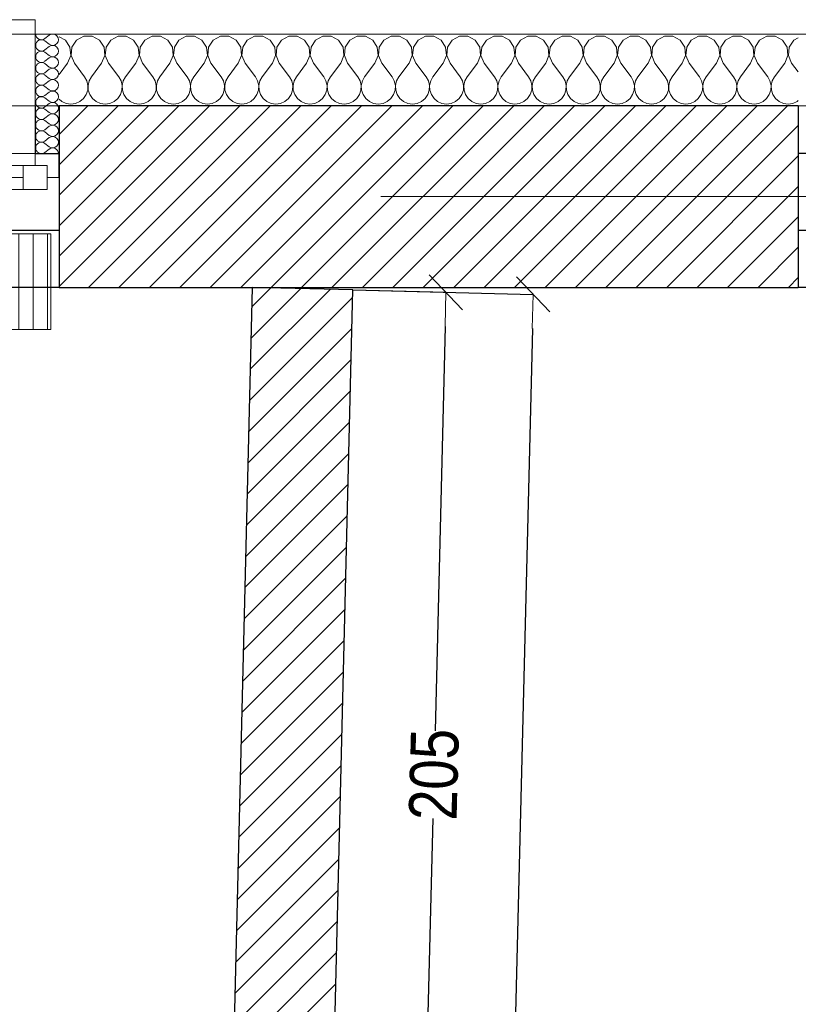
# Model space of a CAD drawing. Header units: millimetres. Extents: x -21056 to 421, y 9759 to 15589.
# Tile 61 of 120: x -3594 to -3431, y 11150 to 11355. Entities that reach past the tile are written whole.
import ezdxf

# ---------------------------------------------------------------- set-up
doc = ezdxf.new("R2010")
doc.units = ezdxf.units.MM
doc.header["$LTSCALE"] = 25
doc.header["$MEASUREMENT"] = 0
doc.linetypes.add('Kropki i Kreski', pattern=[670.277762, 352.777767, -176.388884, 0, -141.111112])
for name, color, linetype in [('Konstrukcja - Siatki mod', 7, 'Continuous'), ('KR_INW', 7, 'Continuous'), ('NAPIS_SODON', 7, 'Continuous'), ('Okna ArchiCADa', 7, 'Continuous'), ('PRZEBUDOWA_WYBURZENIA_DZIAŁOWE', 7, 'Continuous'), ('PRZEBUDOWA_WYBURZENIA_OPIS', 7, 'Continuous')]:
    doc.layers.add(name, color=color, linetype=linetype)
for name, color, linetype, lineweight in [('Konstrukcja - Siatki mod_Nr_pióra__48', 1, 'Continuous', 15), ('KR_INW_Nr_pióra__101', 252, 'Continuous', 5), ('KR_INW_Nr_pióra__102', 3, 'Continuous', 5), ('KR_INW_Nr_pióra__27', 7, 'Continuous', 25), ('KR_INW_Nr_pióra__47', 7, 'Continuous', 15), ('NAPIS_SODON_Nr_pióra__1', 7, 'Continuous', 13), ('NAPIS_SODON_Nr_pióra__121', 255, 'Continuous', 0), ('Okna ArchiCADa_Nr_pióra__27', 7, 'Continuous', 25), ('Okna ArchiCADa_Nr_pióra__61', 3, 'Continuous', 13), ('Okna ArchiCADa_Nr_pióra__64', 3, 'Continuous', 13), ('PRZEBUDOWA_GRZEJNIK_DEMONTAŻ_Nr_pióra__48', 1, 'Continuous', 15), ('PRZEBUDOWA_WYBURZENIA_DZIAŁOWE_Nr_pióra__27', 7, 'Continuous', 25), ('PRZEBUDOWA_WYBURZENIA_DZIAŁOWE_Nr_pióra__48', 1, 'Continuous', 15)]:
    doc.layers.add(name, color=color, linetype=linetype, lineweight=lineweight)
doc.styles.add('GENERATED_STYLE_1', font='ARIALN.TTF')
doc.linetypes.add('X', pattern='A,0,[1,20231130_WYBURZENIA1.Shx,S=2.380952,R=0,X=0,Y=0],-300,0', length=300)
doc.dimstyles.new('GENERATED_STYLE__1', dxfattribs={"dimscale": 0.1, "dimtxt": 100, "dimasz": 71.25, "dimexe": 0.18, "dimexo": 0, "dimgap": 0.09, "dimtad": 1, "dimdec": 0, "dimzin": 0, "dimdsep": 46, "dimtxsty": 'GENERATED_STYLE_1', "dimblk": 'ARROWHEAD_6', "dimblk1": 'ARROWHEAD_6', "dimblk2": 'ARROWHEAD_6', "dimcen": 0.09, "dimclrd": 256, "dimclre": 256, "dimclrt": 256, "dimadec": 1, "dimazin": 0, "dimtfac": 1, "dimtdec": 4, "dimtmove": 0, "dimatfit": 3, "dimfxl": 1, "dimtolj": 1, "dimtzin": 0, "dimarcsym": 0})
pattern_1 = [(45, (0, 0), (-31.819804, 31.819804), [])]

# ---------------------------------------------------------------- blocks, each defined once
blk = doc.blocks.new('Strop_1', base_point=(179225, 121523.3))
at = {"layer": 'NAPIS_SODON_Nr_pióra__1', "linetype": 'Continuous', "flags": 128}
blk.add_lwpolyline([(179225, 121523.3), (179225.9, 107003.8), (250898.3, 107008.3), (250897.4, 121527.8)], close=True, dxfattribs=at)
blk = doc.blocks.new('Strop_2', base_point=(188316, 115154.1))
at = {"layer": 'NAPIS_SODON_Nr_pióra__121', "linetype": 'Continuous', "flags": 128}
blk.add_lwpolyline([(188316, 115154.1), (204667.3, 115154.1), (205241.5, 115154.1), (205242.2, 115154.1), (205242.2, 115394.1), (205241.5, 115154.1), (205174.5, 117823.2), (205315.4, 117824.8), (205315.4, 121145.6), (224463.2, 121145.6)], dxfattribs=at)
blk = doc.blocks.new('*X173')
at = {"layer": 'KR_INW_Nr_pióra__102', "linetype": 'Continuous'}
for p, q in [((211845.5, 121662.7), (211832.2, 121669.9)), ((211884.2, 121670.9), (211868.8, 121662.7)), ((211901.6, 121670.9), (211884.2, 121670.9)), ((211916.9, 121662.7), (211901.6, 121670.9)), ((211955.6, 121670.9), (211940.3, 121662.7)), ((211973, 121670.9), (211955.6, 121670.9)), ((211988.3, 121662.7), (211973, 121670.9)), ((212027, 121670.9), (212011.7, 121662.7)), ((212044.4, 121670.9), (212027, 121670.9)), ((212059.7, 121662.7), (212044.4, 121670.9)), ((212098.4, 121670.9), (212083.1, 121662.7)), ((212115.8, 121670.9), (212098.4, 121670.9)), ((212131.2, 121662.7), (212115.8, 121670.9)), ((212169.9, 121670.9), (212154.5, 121662.7)), ((212187.3, 121670.9), (212169.9, 121670.9)), ((212202.6, 121662.7), (212187.3, 121670.9)), ((212241.3, 121670.9), (212226, 121662.7)), ((212258.7, 121670.9), (212241.3, 121670.9)), ((212274, 121662.7), (212258.7, 121670.9)), ((212312.7, 121670.9), (212297.4, 121662.7)), ((212330.1, 121670.9), (212312.7, 121670.9)), ((212345.5, 121662.7), (212330.1, 121670.9)), ((212384.2, 121670.9), (212368.8, 121662.7)), ((212401.6, 121670.9), (212384.2, 121670.9)), ((212416.9, 121662.7), (212401.6, 121670.9)), ((212455.6, 121670.9), (212440.3, 121662.7)), ((212473, 121670.9), (212455.6, 121670.9)), ((212488.3, 121662.7), (212473, 121670.9)), ((212527, 121670.9), (212511.7, 121662.7)), ((212544.4, 121670.9), (212527, 121670.9)), ((212559.7, 121662.7), (212544.4, 121670.9)), ((212598.4, 121670.9), (212583.1, 121662.7)), ((212615.8, 121670.9), (212598.4, 121670.9)), ((212631.2, 121662.7), (212615.8, 121670.9)), ((212669.9, 121670.9), (212654.5, 121662.7)), ((212687.3, 121670.9), (212669.9, 121670.9)), ((212702.6, 121662.7), (212687.3, 121670.9)), ((212741.3, 121670.9), (212726, 121662.7)), ((212758.7, 121670.9), (212741.3, 121670.9)), ((212774, 121662.7), (212758.7, 121670.9)), ((212812.7, 121670.9), (212797.4, 121662.7)), ((212830.1, 121670.9), (212812.7, 121670.9)), ((212845.5, 121662.7), (212830.1, 121670.9)), ((212884.2, 121670.9), (212868.8, 121662.7)), ((212901.6, 121670.9), (212884.2, 121670.9)), ((212916.9, 121662.7), (212901.6, 121670.9)), ((212955.6, 121670.9), (212940.3, 121662.7)), ((212973, 121670.9), (212955.6, 121670.9)), ((212988.3, 121662.7), (212973, 121670.9)), ((213027, 121670.9), (213011.7, 121662.7)), ((213044.4, 121670.9), (213027, 121670.9)), ((213059.7, 121662.7), (213044.4, 121670.9)), ((213098.4, 121670.9), (213083.1, 121662.7)), ((213115.8, 121670.9), (213098.4, 121670.9)), ((213131.2, 121662.7), (213115.8, 121670.9)), ((213169.9, 121670.9), (213154.5, 121662.7)), ((213187.3, 121670.9), (213169.9, 121670.9)), ((213202.6, 121662.7), (213187.3, 121670.9)), ((213241.3, 121670.9), (213226, 121662.7)), ((213258.7, 121670.9), (213241.3, 121670.9)), ((213274, 121662.7), (213258.7, 121670.9)), ((213312.7, 121670.9), (213297.4, 121662.7)), ((213330.1, 121670.9), (213312.7, 121670.9)), ((213345.5, 121662.7), (213330.1, 121670.9)), ((213378.3, 121667.8), (213368.8, 121662.7)), ((211855.1, 121648.2), (211845.5, 121662.7)), ((211856.7, 121630.9), (211855.1, 121648.2)), ((211859.2, 121648.2), (211857.6, 121630.9)), ((211868.8, 121662.7), (211859.2, 121648.2)), ((211926.5, 121648.2), (211916.9, 121662.7)), ((211928.2, 121630.9), (211926.5, 121648.2)), ((211930.6, 121648.2), (211929, 121630.9)), ((211940.3, 121662.7), (211930.6, 121648.2)), ((211997.9, 121648.2), (211988.3, 121662.7)), ((211999.6, 121630.9), (211997.9, 121648.2)), ((212002.1, 121648.2), (212000.4, 121630.9)), ((212011.7, 121662.7), (212002.1, 121648.2)), ((212069.4, 121648.2), (212059.7, 121662.7)), ((212071, 121630.9), (212069.4, 121648.2)), ((212073.5, 121648.2), (212071.8, 121630.9)), ((212083.1, 121662.7), (212073.5, 121648.2)), ((212140.8, 121648.2), (212131.2, 121662.7)), ((212142.4, 121630.9), (212140.8, 121648.2)), ((212144.9, 121648.2), (212143.3, 121630.9)), ((212154.5, 121662.7), (212144.9, 121648.2)), ((212212.2, 121648.2), (212202.6, 121662.7)), ((212213.9, 121630.9), (212212.2, 121648.2)), ((212216.3, 121648.2), (212214.7, 121630.9)), ((212226, 121662.7), (212216.3, 121648.2)), ((212283.7, 121648.2), (212274, 121662.7)), ((212285.3, 121630.9), (212283.7, 121648.2)), ((212287.8, 121648.2), (212286.1, 121630.9)), ((212297.4, 121662.7), (212287.8, 121648.2)), ((212355.1, 121648.2), (212345.5, 121662.7)), ((212356.7, 121630.9), (212355.1, 121648.2)), ((212359.2, 121648.2), (212357.6, 121630.9)), ((212368.8, 121662.7), (212359.2, 121648.2)), ((212426.5, 121648.2), (212416.9, 121662.7)), ((212428.2, 121630.9), (212426.5, 121648.2)), ((212430.6, 121648.2), (212429, 121630.9)), ((212440.3, 121662.7), (212430.6, 121648.2)), ((212497.9, 121648.2), (212488.3, 121662.7)), ((212499.6, 121630.9), (212497.9, 121648.2)), ((212502.1, 121648.2), (212500.4, 121630.9)), ((212511.7, 121662.7), (212502.1, 121648.2)), ((212569.4, 121648.2), (212559.7, 121662.7)), ((212571, 121630.9), (212569.4, 121648.2)), ((212573.5, 121648.2), (212571.8, 121630.9)), ((212583.1, 121662.7), (212573.5, 121648.2)), ((212640.8, 121648.2), (212631.2, 121662.7)), ((212642.4, 121630.9), (212640.8, 121648.2)), ((212644.9, 121648.2), (212643.3, 121630.9)), ((212654.5, 121662.7), (212644.9, 121648.2)), ((212712.2, 121648.2), (212702.6, 121662.7)), ((212713.9, 121630.9), (212712.2, 121648.2)), ((212716.3, 121648.2), (212714.7, 121630.9)), ((212726, 121662.7), (212716.3, 121648.2)), ((212783.7, 121648.2), (212774, 121662.7)), ((212785.3, 121630.9), (212783.7, 121648.2)), ((212787.8, 121648.2), (212786.1, 121630.9)), ((212797.4, 121662.7), (212787.8, 121648.2)), ((212855.1, 121648.2), (212845.5, 121662.7)), ((212856.7, 121630.9), (212855.1, 121648.2)), ((212859.2, 121648.2), (212857.6, 121630.9)), ((212868.8, 121662.7), (212859.2, 121648.2)), ((212926.5, 121648.2), (212916.9, 121662.7)), ((212928.2, 121630.9), (212926.5, 121648.2)), ((212930.6, 121648.2), (212929, 121630.9)), ((212940.3, 121662.7), (212930.6, 121648.2)), ((212997.9, 121648.2), (212988.3, 121662.7)), ((212999.6, 121630.9), (212997.9, 121648.2)), ((213002.1, 121648.2), (213000.4, 121630.9)), ((213011.7, 121662.7), (213002.1, 121648.2)), ((213069.4, 121648.2), (213059.7, 121662.7)), ((213071, 121630.9), (213069.4, 121648.2)), ((213073.5, 121648.2), (213071.8, 121630.9)), ((213083.1, 121662.7), (213073.5, 121648.2)), ((213140.8, 121648.2), (213131.2, 121662.7)), ((213142.4, 121630.9), (213140.8, 121648.2)), ((213144.9, 121648.2), (213143.3, 121630.9)), ((213154.5, 121662.7), (213144.9, 121648.2)), ((213212.2, 121648.2), (213202.6, 121662.7)), ((213213.9, 121630.9), (213212.2, 121648.2)), ((213216.3, 121648.2), (213214.7, 121630.9)), ((213226, 121662.7), (213216.3, 121648.2)), ((213283.7, 121648.2), (213274, 121662.7)), ((213285.3, 121630.9), (213283.7, 121648.2)), ((213287.8, 121648.2), (213286.1, 121630.9)), ((213297.4, 121662.7), (213287.8, 121648.2)), ((213355.1, 121648.2), (213345.5, 121662.7)), ((213356.7, 121630.9), (213355.1, 121648.2)), ((213359.2, 121648.2), (213357.6, 121630.9)), ((213368.8, 121662.7), (213359.2, 121648.2)), ((211850, 121614.9), (211856.7, 121630.9)), ((211857.6, 121630.9), (211864.3, 121614.9)), ((211921.4, 121614.9), (211928.2, 121630.9)), ((211929, 121630.9), (211935.7, 121614.9)), ((211992.9, 121614.9), (211999.6, 121630.9)), ((212000.4, 121630.9), (212007.1, 121614.9)), ((212064.3, 121614.9), (212071, 121630.9)), ((212071.8, 121630.9), (212078.6, 121614.9)), ((212135.7, 121614.9), (212142.4, 121630.9)), ((212143.3, 121630.9), (212150, 121614.9)), ((212207.1, 121614.9), (212213.9, 121630.9)), ((212214.7, 121630.9), (212221.4, 121614.9)), ((212278.6, 121614.9), (212285.3, 121630.9)), ((212286.1, 121630.9), (212292.9, 121614.9)), ((212350, 121614.9), (212356.7, 121630.9)), ((212357.6, 121630.9), (212364.3, 121614.9)), ((212421.4, 121614.9), (212428.2, 121630.9)), ((212429, 121630.9), (212435.7, 121614.9)), ((212492.9, 121614.9), (212499.6, 121630.9)), ((212500.4, 121630.9), (212507.1, 121614.9)), ((212564.3, 121614.9), (212571, 121630.9)), ((212571.8, 121630.9), (212578.6, 121614.9)), ((212635.7, 121614.9), (212642.4, 121630.9)), ((212643.3, 121630.9), (212650, 121614.9)), ((212707.1, 121614.9), (212713.9, 121630.9)), ((212714.7, 121630.9), (212721.4, 121614.9)), ((212778.6, 121614.9), (212785.3, 121630.9)), ((212786.1, 121630.9), (212792.9, 121614.9)), ((212850, 121614.9), (212856.7, 121630.9)), ((212857.6, 121630.9), (212864.3, 121614.9)), ((212921.4, 121614.9), (212928.2, 121630.9)), ((212929, 121630.9), (212935.7, 121614.9)), ((212992.9, 121614.9), (212999.6, 121630.9)), ((213000.4, 121630.9), (213007.1, 121614.9)), ((213064.3, 121614.9), (213071, 121630.9)), ((213071.8, 121630.9), (213078.6, 121614.9)), ((213135.7, 121614.9), (213142.4, 121630.9)), ((213143.3, 121630.9), (213150, 121614.9)), ((213207.1, 121614.9), (213213.9, 121630.9)), ((213214.7, 121630.9), (213221.4, 121614.9)), ((213278.6, 121614.9), (213285.3, 121630.9)), ((213286.1, 121630.9), (213292.9, 121614.9)), ((213350, 121614.9), (213356.7, 121630.9)), ((213357.6, 121630.9), (213364.3, 121614.9)), ((211850, 121614.9), (211832.2, 121591.1)), ((211864.3, 121614.9), (211885.7, 121586.3)), ((211921.4, 121614.9), (211900, 121586.3)), ((211935.7, 121614.9), (211957.1, 121586.3)), ((211992.9, 121614.9), (211971.4, 121586.3)), ((212007.1, 121614.9), (212028.6, 121586.3)), ((212064.3, 121614.9), (212042.9, 121586.3)), ((212078.6, 121614.9), (212100, 121586.3)), ((212135.7, 121614.9), (212114.3, 121586.3)), ((212150, 121614.9), (212171.4, 121586.3)), ((212207.1, 121614.9), (212185.7, 121586.3)), ((212221.4, 121614.9), (212242.9, 121586.3)), ((212278.6, 121614.9), (212257.1, 121586.3)), ((212292.9, 121614.9), (212314.3, 121586.3)), ((212350, 121614.9), (212328.6, 121586.3)), ((212364.3, 121614.9), (212385.7, 121586.3)), ((212421.4, 121614.9), (212400, 121586.3)), ((212435.7, 121614.9), (212457.1, 121586.3)), ((212492.9, 121614.9), (212471.4, 121586.3)), ((212507.1, 121614.9), (212528.6, 121586.3)), ((212564.3, 121614.9), (212542.9, 121586.3)), ((212578.6, 121614.9), (212600, 121586.3)), ((212635.7, 121614.9), (212614.3, 121586.3)), ((212650, 121614.9), (212671.4, 121586.3)), ((212707.1, 121614.9), (212685.7, 121586.3)), ((212721.4, 121614.9), (212742.9, 121586.3)), ((212778.6, 121614.9), (212757.1, 121586.3)), ((212792.9, 121614.9), (212814.3, 121586.3)), ((212850, 121614.9), (212828.6, 121586.3)), ((212864.3, 121614.9), (212885.7, 121586.3)), ((212921.4, 121614.9), (212900, 121586.3)), ((212935.7, 121614.9), (212957.1, 121586.3)), ((212992.9, 121614.9), (212971.4, 121586.3)), ((213007.1, 121614.9), (213028.6, 121586.3)), ((213064.3, 121614.9), (213042.9, 121586.3)), ((213078.6, 121614.9), (213100, 121586.3)), ((213135.7, 121614.9), (213114.3, 121586.3)), ((213150, 121614.9), (213171.4, 121586.3)), ((213207.1, 121614.9), (213185.7, 121586.3)), ((213221.4, 121614.9), (213242.9, 121586.3)), ((213278.6, 121614.9), (213257.1, 121586.3)), ((213292.9, 121614.9), (213314.3, 121586.3)), ((213350, 121614.9), (213328.6, 121586.3)), ((213364.3, 121614.9), (213378.3, 121596.2)), ((211890.5, 121577.7), (211885.7, 121586.3)), ((211900, 121586.3), (211895.2, 121577.7)), ((211961.9, 121577.7), (211957.1, 121586.3)), ((211971.4, 121586.3), (211966.7, 121577.7)), ((212033.3, 121577.7), (212028.6, 121586.3)), ((212042.9, 121586.3), (212038.1, 121577.7)), ((212104.8, 121577.7), (212100, 121586.3)), ((212114.3, 121586.3), (212109.5, 121577.7)), ((212176.2, 121577.7), (212171.4, 121586.3)), ((212185.7, 121586.3), (212180.9, 121577.7)), ((212247.6, 121577.7), (212242.9, 121586.3)), ((212257.1, 121586.3), (212252.4, 121577.7)), ((212319.1, 121577.7), (212314.3, 121586.3)), ((212328.6, 121586.3), (212323.8, 121577.7)), ((212390.5, 121577.7), (212385.7, 121586.3)), ((212400, 121586.3), (212395.2, 121577.7)), ((212461.9, 121577.7), (212457.1, 121586.3)), ((212471.4, 121586.3), (212466.7, 121577.7)), ((212533.3, 121577.7), (212528.6, 121586.3)), ((212542.9, 121586.3), (212538.1, 121577.7)), ((212604.8, 121577.7), (212600, 121586.3)), ((212614.3, 121586.3), (212609.5, 121577.7)), ((212676.2, 121577.7), (212671.4, 121586.3)), ((212685.7, 121586.3), (212680.9, 121577.7)), ((212747.6, 121577.7), (212742.9, 121586.3)), ((212757.1, 121586.3), (212752.4, 121577.7)), ((212819.1, 121577.7), (212814.3, 121586.3)), ((212828.6, 121586.3), (212823.8, 121577.7)), ((212890.5, 121577.7), (212885.7, 121586.3)), ((212900, 121586.3), (212895.2, 121577.7)), ((212961.9, 121577.7), (212957.1, 121586.3)), ((212971.4, 121586.3), (212966.7, 121577.7)), ((213033.3, 121577.7), (213028.6, 121586.3)), ((213042.9, 121586.3), (213038.1, 121577.7)), ((213104.8, 121577.7), (213100, 121586.3)), ((213114.3, 121586.3), (213109.5, 121577.7)), ((213176.2, 121577.7), (213171.4, 121586.3)), ((213185.7, 121586.3), (213180.9, 121577.7)), ((213247.6, 121577.7), (213242.9, 121586.3)), ((213257.1, 121586.3), (213252.4, 121577.7)), ((213319.1, 121577.7), (213314.3, 121586.3)), ((213328.6, 121586.3), (213323.8, 121577.7)), ((211892.7, 121568.1), (211890.5, 121577.7)), ((211892.2, 121558.2), (211892.7, 121568.1)), ((211895.2, 121577.7), (211893, 121568.1)), ((211893, 121568.1), (211893.5, 121558.2)), ((211964.1, 121568.1), (211961.9, 121577.7)), ((211963.7, 121558.2), (211964.1, 121568.1)), ((211966.7, 121577.7), (211964.4, 121568.1)), ((211964.4, 121568.1), (211964.9, 121558.2)), ((212035.6, 121568.1), (212033.3, 121577.7)), ((212035.1, 121558.2), (212035.6, 121568.1)), ((212038.1, 121577.7), (212035.9, 121568.1)), ((212035.9, 121568.1), (212036.3, 121558.2)), ((212107, 121568.1), (212104.8, 121577.7)), ((212106.5, 121558.2), (212107, 121568.1)), ((212109.5, 121577.7), (212107.3, 121568.1)), ((212107.3, 121568.1), (212107.8, 121558.2)), ((212178.4, 121568.1), (212176.2, 121577.7)), ((212177.9, 121558.2), (212178.4, 121568.1)), ((212180.9, 121577.7), (212178.7, 121568.1)), ((212178.7, 121568.1), (212179.2, 121558.2)), ((212249.9, 121568.1), (212247.6, 121577.7)), ((212249.4, 121558.2), (212249.9, 121568.1)), ((212252.4, 121577.7), (212250.1, 121568.1)), ((212250.1, 121568.1), (212250.6, 121558.2)), ((212321.3, 121568.1), (212319.1, 121577.7)), ((212320.8, 121558.2), (212321.3, 121568.1)), ((212323.8, 121577.7), (212321.6, 121568.1)), ((212321.6, 121568.1), (212322.1, 121558.2)), ((212392.7, 121568.1), (212390.5, 121577.7)), ((212392.2, 121558.2), (212392.7, 121568.1)), ((212395.2, 121577.7), (212393, 121568.1)), ((212393, 121568.1), (212393.5, 121558.2)), ((212464.1, 121568.1), (212461.9, 121577.7)), ((212463.7, 121558.2), (212464.1, 121568.1)), ((212466.7, 121577.7), (212464.4, 121568.1)), ((212464.4, 121568.1), (212464.9, 121558.2)), ((212535.6, 121568.1), (212533.3, 121577.7)), ((212535.1, 121558.2), (212535.6, 121568.1)), ((212538.1, 121577.7), (212535.9, 121568.1)), ((212535.9, 121568.1), (212536.3, 121558.2)), ((212607, 121568.1), (212604.8, 121577.7)), ((212606.5, 121558.2), (212607, 121568.1)), ((212609.5, 121577.7), (212607.3, 121568.1)), ((212607.3, 121568.1), (212607.8, 121558.2)), ((212678.4, 121568.1), (212676.2, 121577.7)), ((212677.9, 121558.2), (212678.4, 121568.1)), ((212680.9, 121577.7), (212678.7, 121568.1)), ((212678.7, 121568.1), (212679.2, 121558.2)), ((212749.9, 121568.1), (212747.6, 121577.7)), ((212749.4, 121558.2), (212749.9, 121568.1)), ((212752.4, 121577.7), (212750.1, 121568.1)), ((212750.1, 121568.1), (212750.6, 121558.2)), ((212821.3, 121568.1), (212819.1, 121577.7)), ((212820.8, 121558.2), (212821.3, 121568.1)), ((212823.8, 121577.7), (212821.6, 121568.1)), ((212821.6, 121568.1), (212822.1, 121558.2)), ((212892.7, 121568.1), (212890.5, 121577.7)), ((212892.2, 121558.2), (212892.7, 121568.1)), ((212895.2, 121577.7), (212893, 121568.1)), ((212893, 121568.1), (212893.5, 121558.2)), ((212964.1, 121568.1), (212961.9, 121577.7)), ((212963.7, 121558.2), (212964.1, 121568.1)), ((212966.7, 121577.7), (212964.4, 121568.1)), ((212964.4, 121568.1), (212964.9, 121558.2)), ((213035.6, 121568.1), (213033.3, 121577.7)), ((213035.1, 121558.2), (213035.6, 121568.1)), ((213038.1, 121577.7), (213035.9, 121568.1)), ((213035.9, 121568.1), (213036.3, 121558.2)), ((213107, 121568.1), (213104.8, 121577.7)), ((213106.5, 121558.2), (213107, 121568.1)), ((213109.5, 121577.7), (213107.3, 121568.1)), ((213107.3, 121568.1), (213107.8, 121558.2)), ((213178.4, 121568.1), (213176.2, 121577.7)), ((213177.9, 121558.2), (213178.4, 121568.1)), ((213180.9, 121577.7), (213178.7, 121568.1)), ((213178.7, 121568.1), (213179.2, 121558.2)), ((213249.9, 121568.1), (213247.6, 121577.7)), ((213249.4, 121558.2), (213249.9, 121568.1)), ((213252.4, 121577.7), (213250.1, 121568.1)), ((213250.1, 121568.1), (213250.6, 121558.2)), ((213321.3, 121568.1), (213319.1, 121577.7)), ((213320.8, 121558.2), (213321.3, 121568.1)), ((213323.8, 121577.7), (213321.6, 121568.1)), ((213321.6, 121568.1), (213322.1, 121558.2)), ((211875.9, 121534.5), (211883.5, 121540.8)), ((211883.5, 121540.8), (211889.1, 121548.9)), ((211889.1, 121548.9), (211892.2, 121558.2)), ((211893.5, 121558.2), (211896.6, 121548.9)), ((211896.6, 121548.9), (211902.2, 121540.8)), ((211902.2, 121540.8), (211909.8, 121534.5)), ((211947.3, 121534.5), (211954.9, 121540.8)), ((211954.9, 121540.8), (211960.5, 121548.9)), ((211960.5, 121548.9), (211963.7, 121558.2)), ((211964.9, 121558.2), (211968.1, 121548.9)), ((211968.1, 121548.9), (211973.6, 121540.8)), ((211973.6, 121540.8), (211981.2, 121534.5)), ((212018.8, 121534.5), (212026.4, 121540.8)), ((212026.4, 121540.8), (212031.9, 121548.9)), ((212031.9, 121548.9), (212035.1, 121558.2)), ((212036.3, 121558.2), (212039.5, 121548.9)), ((212039.5, 121548.9), (212045.1, 121540.8)), ((212045.1, 121540.8), (212052.7, 121534.5)), ((212090.2, 121534.5), (212097.8, 121540.8)), ((212097.8, 121540.8), (212103.4, 121548.9)), ((212103.4, 121548.9), (212106.5, 121558.2)), ((212107.8, 121558.2), (212110.9, 121548.9)), ((212110.9, 121548.9), (212116.5, 121540.8)), ((212116.5, 121540.8), (212124.1, 121534.5)), ((212161.6, 121534.5), (212169.2, 121540.8)), ((212169.2, 121540.8), (212174.8, 121548.9)), ((212174.8, 121548.9), (212177.9, 121558.2)), ((212179.2, 121558.2), (212182.3, 121548.9)), ((212182.3, 121548.9), (212187.9, 121540.8)), ((212187.9, 121540.8), (212195.5, 121534.5)), ((212233.1, 121534.5), (212240.6, 121540.8)), ((212240.6, 121540.8), (212246.2, 121548.9)), ((212246.2, 121548.9), (212249.4, 121558.2)), ((212250.6, 121558.2), (212253.8, 121548.9)), ((212253.8, 121548.9), (212259.4, 121540.8)), ((212259.4, 121540.8), (212266.9, 121534.5)), ((212304.5, 121534.5), (212312.1, 121540.8)), ((212312.1, 121540.8), (212317.7, 121548.9)), ((212317.7, 121548.9), (212320.8, 121558.2)), ((212322.1, 121558.2), (212325.2, 121548.9)), ((212325.2, 121548.9), (212330.8, 121540.8)), ((212330.8, 121540.8), (212338.4, 121534.5)), ((212375.9, 121534.5), (212383.5, 121540.8)), ((212383.5, 121540.8), (212389.1, 121548.9)), ((212389.1, 121548.9), (212392.2, 121558.2)), ((212393.5, 121558.2), (212396.6, 121548.9)), ((212396.6, 121548.9), (212402.2, 121540.8)), ((212402.2, 121540.8), (212409.8, 121534.5)), ((212447.3, 121534.5), (212454.9, 121540.8)), ((212454.9, 121540.8), (212460.5, 121548.9)), ((212460.5, 121548.9), (212463.7, 121558.2)), ((212464.9, 121558.2), (212468.1, 121548.9)), ((212468.1, 121548.9), (212473.6, 121540.8)), ((212473.6, 121540.8), (212481.2, 121534.5)), ((212518.8, 121534.5), (212526.4, 121540.8)), ((212526.4, 121540.8), (212531.9, 121548.9)), ((212531.9, 121548.9), (212535.1, 121558.2)), ((212536.3, 121558.2), (212539.5, 121548.9)), ((212539.5, 121548.9), (212545.1, 121540.8)), ((212545.1, 121540.8), (212552.7, 121534.5)), ((212590.2, 121534.5), (212597.8, 121540.8)), ((212597.8, 121540.8), (212603.4, 121548.9)), ((212603.4, 121548.9), (212606.5, 121558.2)), ((212607.8, 121558.2), (212610.9, 121548.9)), ((212610.9, 121548.9), (212616.5, 121540.8)), ((212616.5, 121540.8), (212624.1, 121534.5)), ((212661.6, 121534.5), (212669.2, 121540.8)), ((212669.2, 121540.8), (212674.8, 121548.9)), ((212674.8, 121548.9), (212677.9, 121558.2)), ((212679.2, 121558.2), (212682.3, 121548.9)), ((212682.3, 121548.9), (212687.9, 121540.8)), ((212687.9, 121540.8), (212695.5, 121534.5)), ((212733.1, 121534.5), (212740.6, 121540.8)), ((212740.6, 121540.8), (212746.2, 121548.9)), ((212746.2, 121548.9), (212749.4, 121558.2)), ((212750.6, 121558.2), (212753.8, 121548.9)), ((212753.8, 121548.9), (212759.4, 121540.8)), ((212759.4, 121540.8), (212766.9, 121534.5)), ((212804.5, 121534.5), (212812.1, 121540.8)), ((212812.1, 121540.8), (212817.7, 121548.9)), ((212817.7, 121548.9), (212820.8, 121558.2)), ((212822.1, 121558.2), (212825.2, 121548.9)), ((212825.2, 121548.9), (212830.8, 121540.8)), ((212830.8, 121540.8), (212838.4, 121534.5)), ((212875.9, 121534.5), (212883.5, 121540.8)), ((212883.5, 121540.8), (212889.1, 121548.9)), ((212889.1, 121548.9), (212892.2, 121558.2)), ((212893.5, 121558.2), (212896.6, 121548.9)), ((212896.6, 121548.9), (212902.2, 121540.8)), ((212902.2, 121540.8), (212909.8, 121534.5)), ((212947.3, 121534.5), (212954.9, 121540.8)), ((212954.9, 121540.8), (212960.5, 121548.9)), ((212960.5, 121548.9), (212963.7, 121558.2)), ((212964.9, 121558.2), (212968.1, 121548.9)), ((212968.1, 121548.9), (212973.6, 121540.8)), ((212973.6, 121540.8), (212981.2, 121534.5)), ((213018.8, 121534.5), (213026.4, 121540.8)), ((213026.4, 121540.8), (213031.9, 121548.9)), ((213031.9, 121548.9), (213035.1, 121558.2)), ((213036.3, 121558.2), (213039.5, 121548.9)), ((213039.5, 121548.9), (213045.1, 121540.8)), ((213045.1, 121540.8), (213052.7, 121534.5)), ((213090.2, 121534.5), (213097.8, 121540.8)), ((213097.8, 121540.8), (213103.4, 121548.9)), ((213103.4, 121548.9), (213106.5, 121558.2)), ((213107.8, 121558.2), (213110.9, 121548.9)), ((213110.9, 121548.9), (213116.5, 121540.8)), ((213116.5, 121540.8), (213124.1, 121534.5)), ((213161.6, 121534.5), (213169.2, 121540.8)), ((213169.2, 121540.8), (213174.8, 121548.9)), ((213174.8, 121548.9), (213177.9, 121558.2)), ((213179.2, 121558.2), (213182.3, 121548.9)), ((213182.3, 121548.9), (213187.9, 121540.8)), ((213187.9, 121540.8), (213195.5, 121534.5)), ((213233.1, 121534.5), (213240.6, 121540.8)), ((213240.6, 121540.8), (213246.2, 121548.9)), ((213246.2, 121548.9), (213249.4, 121558.2)), ((213250.6, 121558.2), (213253.8, 121548.9)), ((213253.8, 121548.9), (213259.4, 121540.8)), ((213259.4, 121540.8), (213266.9, 121534.5)), ((213304.5, 121534.5), (213312.1, 121540.8)), ((213312.1, 121540.8), (213317.7, 121548.9)), ((213317.7, 121548.9), (213320.8, 121558.2)), ((213322.1, 121558.2), (213325.2, 121548.9)), ((213325.2, 121548.9), (213330.8, 121540.8)), ((213330.8, 121540.8), (213338.4, 121534.5)), ((211832.2, 121539.6), (211838.4, 121534.5)), ((211838.4, 121534.5), (211847.4, 121530.5)), ((211847.4, 121530.5), (211857.1, 121529.2)), ((211857.1, 121529.2), (211866.9, 121530.5)), ((211866.9, 121530.5), (211875.9, 121534.5)), ((211909.8, 121534.5), (211918.8, 121530.5)), ((211918.8, 121530.5), (211928.6, 121529.2)), ((211928.6, 121529.2), (211938.3, 121530.5)), ((211938.3, 121530.5), (211947.3, 121534.5)), ((211981.2, 121534.5), (211990.2, 121530.5)), ((211990.2, 121530.5), (212000, 121529.2)), ((212000, 121529.2), (212009.8, 121530.5)), ((212009.8, 121530.5), (212018.8, 121534.5)), ((212052.7, 121534.5), (212061.7, 121530.5)), ((212061.7, 121530.5), (212071.4, 121529.2)), ((212071.4, 121529.2), (212081.2, 121530.5)), ((212081.2, 121530.5), (212090.2, 121534.5)), ((212124.1, 121534.5), (212133.1, 121530.5)), ((212133.1, 121530.5), (212142.9, 121529.2)), ((212142.9, 121529.2), (212152.6, 121530.5)), ((212152.6, 121530.5), (212161.6, 121534.5)), ((212195.5, 121534.5), (212204.5, 121530.5)), ((212204.5, 121530.5), (212214.3, 121529.2)), ((212214.3, 121529.2), (212224, 121530.5)), ((212224, 121530.5), (212233.1, 121534.5)), ((212266.9, 121534.5), (212276, 121530.5)), ((212276, 121530.5), (212285.7, 121529.2)), ((212285.7, 121529.2), (212295.5, 121530.5)), ((212295.5, 121530.5), (212304.5, 121534.5)), ((212338.4, 121534.5), (212347.4, 121530.5)), ((212347.4, 121530.5), (212357.1, 121529.2)), ((212357.1, 121529.2), (212366.9, 121530.5)), ((212366.9, 121530.5), (212375.9, 121534.5)), ((212409.8, 121534.5), (212418.8, 121530.5)), ((212418.8, 121530.5), (212428.6, 121529.2)), ((212428.6, 121529.2), (212438.3, 121530.5)), ((212438.3, 121530.5), (212447.3, 121534.5)), ((212481.2, 121534.5), (212490.2, 121530.5)), ((212490.2, 121530.5), (212500, 121529.2)), ((212500, 121529.2), (212509.8, 121530.5)), ((212509.8, 121530.5), (212518.8, 121534.5)), ((212552.7, 121534.5), (212561.7, 121530.5)), ((212561.7, 121530.5), (212571.4, 121529.2)), ((212571.4, 121529.2), (212581.2, 121530.5)), ((212581.2, 121530.5), (212590.2, 121534.5)), ((212624.1, 121534.5), (212633.1, 121530.5)), ((212633.1, 121530.5), (212642.9, 121529.2)), ((212642.9, 121529.2), (212652.6, 121530.5)), ((212652.6, 121530.5), (212661.6, 121534.5)), ((212695.5, 121534.5), (212704.5, 121530.5)), ((212704.5, 121530.5), (212714.3, 121529.2)), ((212714.3, 121529.2), (212724, 121530.5)), ((212724, 121530.5), (212733.1, 121534.5)), ((212766.9, 121534.5), (212776, 121530.5)), ((212776, 121530.5), (212785.7, 121529.2)), ((212785.7, 121529.2), (212795.5, 121530.5)), ((212795.5, 121530.5), (212804.5, 121534.5)), ((212838.4, 121534.5), (212847.4, 121530.5)), ((212847.4, 121530.5), (212857.1, 121529.2)), ((212857.1, 121529.2), (212866.9, 121530.5)), ((212866.9, 121530.5), (212875.9, 121534.5)), ((212909.8, 121534.5), (212918.8, 121530.5)), ((212918.8, 121530.5), (212928.6, 121529.2)), ((212928.6, 121529.2), (212938.3, 121530.5)), ((212938.3, 121530.5), (212947.3, 121534.5)), ((212981.2, 121534.5), (212990.2, 121530.5)), ((212990.2, 121530.5), (213000, 121529.2)), ((213000, 121529.2), (213009.8, 121530.5)), ((213009.8, 121530.5), (213018.8, 121534.5)), ((213052.7, 121534.5), (213061.7, 121530.5)), ((213061.7, 121530.5), (213071.4, 121529.2)), ((213071.4, 121529.2), (213081.2, 121530.5)), ((213081.2, 121530.5), (213090.2, 121534.5)), ((213124.1, 121534.5), (213133.1, 121530.5)), ((213133.1, 121530.5), (213142.9, 121529.2)), ((213142.9, 121529.2), (213152.6, 121530.5)), ((213152.6, 121530.5), (213161.6, 121534.5)), ((213195.5, 121534.5), (213204.5, 121530.5)), ((213204.5, 121530.5), (213214.3, 121529.2)), ((213214.3, 121529.2), (213224, 121530.5)), ((213224, 121530.5), (213233.1, 121534.5)), ((213266.9, 121534.5), (213276, 121530.5)), ((213276, 121530.5), (213285.7, 121529.2)), ((213285.7, 121529.2), (213295.5, 121530.5)), ((213295.5, 121530.5), (213304.5, 121534.5)), ((213338.4, 121534.5), (213347.4, 121530.5)), ((213347.4, 121530.5), (213357.1, 121529.2)), ((213357.1, 121529.2), (213366.9, 121530.5)), ((213366.9, 121530.5), (213375.9, 121534.5)), ((213375.9, 121534.5), (213378.3, 121536.5))]:
    blk.add_line(p, q, dxfattribs=at)
blk = doc.blocks.new('*X193')
at = {"layer": 'KR_INW_Nr_pióra__102', "linetype": 'Continuous'}
for p, q in [((211811.9, 121673.2), (211802.4, 121666.1)), ((211811.9, 121654.2), (211802.4, 121661.3)), ((211811.9, 121649.4), (211802.4, 121642.3)), ((211811.9, 121630.4), (211802.4, 121637.5)), ((211811.9, 121625.6), (211802.4, 121618.5)), ((211811.9, 121606.5), (211802.4, 121613.7)), ((211811.9, 121601.8), (211802.4, 121594.6)), ((211811.9, 121582.7), (211802.4, 121589.9)), ((211811.9, 121578), (211802.4, 121570.8)), ((211811.9, 121558.9), (211802.4, 121566.1)), ((211811.9, 121554.2), (211802.4, 121547)), ((211811.9, 121535.1), (211802.4, 121542.3)), ((211811.9, 121530.4), (211802.4, 121523.2)), ((211811.9, 121511.3), (211802.4, 121518.5)), ((211811.9, 121506.5), (211802.4, 121499.4)), ((211811.9, 121487.5), (211802.4, 121494.6)), ((211811.9, 121482.7), (211802.4, 121475.6)), ((211811.9, 121463.7), (211802.4, 121470.8)), ((211811.9, 121458.9), (211802.4, 121451.8)), ((211811.9, 121439.9), (211802.4, 121447)), ((211811.9, 121435.1), (211802.4, 121428))]:
    blk.add_line(p, q, dxfattribs=at)
for centre, start, end in [((211795.3, 121675.6), 180, 306.8699), ((211819.1, 121663.7), 233.1301, 126.8699), ((211795.3, 121651.8), 53.1301, 180), ((211795.3, 121651.8), 180, 306.8699), ((211819.1, 121639.9), 233.1301, 126.8699), ((211795.3, 121628), 53.1301, 180), ((211795.3, 121628), 180, 306.8699), ((211819.1, 121616.1), 233.1301, 126.8699), ((211795.3, 121604.2), 53.1301, 180), ((211795.3, 121604.2), 180, 306.8699), ((211819.1, 121592.3), 233.1301, 126.8699), ((211795.3, 121580.4), 53.1301, 180), ((211795.3, 121580.4), 180, 306.8699), ((211795.3, 121556.5), 53.1301, 180), ((211819.1, 121568.5), 233.1301, 126.8699), ((211795.3, 121556.5), 180, 306.8699), ((211795.3, 121532.7), 53.1301, 180), ((211819.1, 121544.6), 233.1301, 126.8699), ((211795.3, 121532.7), 180, 306.8699), ((211795.3, 121508.9), 53.1301, 180), ((211819.1, 121520.8), 233.1301, 126.8699), ((211795.3, 121508.9), 180, 306.8699), ((211819.1, 121497), 233.1301, 126.8699), ((211795.3, 121485.1), 53.1301, 180), ((211795.3, 121485.1), 180, 306.8699), ((211819.1, 121473.2), 233.1301, 126.8699), ((211795.3, 121461.3), 53.1301, 180), ((211795.3, 121461.3), 180, 306.8699), ((211819.1, 121449.4), 233.1301, 126.8699), ((211795.3, 121437.5), 53.1301, 180), ((211795.3, 121437.5), 180, 306.8699), ((211819.1, 121425.6), 0, 126.8699)]:
    blk.add_arc(centre, 11.9, start, end, dxfattribs=at)
blk = doc.blocks.new('Okno dwuskrzydłowe 19_3')
at = {"layer": 'Okna ArchiCADa_Nr_pióra__64', "linetype": 'Continuous'}
for p, q in [((-571.3, 230), (571.3, 230)), ((-546.3, 25), (-496.3, 25)), ((-546.3, -25), (-546.3, 25)), ((-496.3, 25), (-50, 25)), ((-496.3, 25), (-496.3, -25)), ((-496.3, 25), (-50, 25)), ((-50, -25), (-50, 25)), ((-50, 25), (0, 25)), ((0, 25), (0, -25)), ((0, 25), (50, 25)), ((0, -25), (0, 25)), ((50, 25), (496.3, 25)), ((50, 25), (50, -25)), ((50, 25), (496.3, 25)), ((496.3, -25), (496.3, 25)), ((496.3, 25), (546.3, 25)), ((546.3, 25), (546.3, -25)), ((-571.3, 0), (-546.3, 0)), ((-571.3, -50), (-571.3, 0)), ((-546.3, 0), (-546.3, -25)), ((-496.3, 0), (-50, 0)), ((50, 0), (496.3, 0)), ((546.3, -25), (546.3, 0)), ((546.3, 0), (571.3, 0)), ((571.3, -50), (571.3, 0)), ((-546.3, -25), (-521.3, -25)), ((-496.3, -25), (-546.3, -25)), ((-521.3, -25), (-521.3, -50)), ((-50, -25), (-496.3, -25)), ((0, -25), (-50, -25)), ((50, -25), (0, -25)), ((496.3, -25), (50, -25)), ((546.3, -25), (496.3, -25)), ((521.3, -50), (521.3, -25)), ((521.3, -25), (546.3, -25)), ((-521.3, -50), (-571.3, -50)), ((-521.3, -50), (-571.3, -50)), ((0, -50), (-521.3, -50)), ((521.3, -50), (0, -50)), ((571.3, -50), (521.3, -50)), ((521.3, -50), (571.3, -50)), ((-521.3, -300), (521.3, -300)), ((-521.3, -300), (-521.3, -330)), ((521.3, -330), (521.3, -300)), ((-521.3, -330), (521.3, -330))]:
    blk.add_line(p, q, dxfattribs=at)
blk = doc.blocks.new('Wnęka sklepiona płasko 19_3')
at = {"layer": 'Okna ArchiCADa_Nr_pióra__27', "linetype": 'Continuous'}
for p, q in [((-1278.5, 250), (-1278.5, 130)), ((1278.5, 250), (-1278.5, 250)), ((1278.5, 130), (1278.5, 250)), ((-1278.5, 130), (1278.5, 130))]:
    blk.add_line(p, q, dxfattribs=at)
at = {"layer": 'Okna ArchiCADa_Nr_pióra__61', "linetype": 'Continuous'}
blk.add_line((-1278.5, 250), (1278.5, 250), dxfattribs=at)
blk = doc.blocks.new('Wnęka sklepiona płasko 19_4')
at = {"layer": 'Okna ArchiCADa_Nr_pióra__27', "linetype": 'Continuous'}
for p, q in [((-1281.3, 250), (-1281.3, 130)), ((1281.3, 250), (-1281.3, 250)), ((1281.3, 130), (1281.3, 250)), ((-1281.3, 130), (1281.3, 130))]:
    blk.add_line(p, q, dxfattribs=at)
at = {"layer": 'Okna ArchiCADa_Nr_pióra__61', "linetype": 'Continuous'}
blk.add_line((-1281.3, 250), (1281.3, 250), dxfattribs=at)
blk = doc.blocks.new('Ściana_1', base_point=(179075.1, 121675.6))
at = {"layer": 'KR_INW_Nr_pióra__101', "linetype": 'Continuous'}
h = blk.add_hatch(dxfattribs=at)
h.set_pattern_fill('Cegła_licówka', color=256, style=0, pattern_type=2)
h.set_pattern_definition(pattern_1)
h.paths.add_polyline_path([(211832.2, 121525.6), (211832.2, 121425.6), (211832.2, 121375.6), (211832.2, 121145.6), (213378.3, 121145.6), (213378.3, 121375.6), (213378.3, 121425.6), (213378.3, 121525.6)])
at = {"layer": 'KR_INW_Nr_pióra__27', "linetype": 'Continuous'}
for p, q in [((211782.2, 121525.6), (211782.2, 121425.6)), ((213378.3, 121525.6), (211832.2, 121525.6)), ((211832.2, 121525.6), (211832.2, 121425.6)), ((213378.3, 121525.6), (213378.3, 121425.6)), ((211782.2, 121425.6), (211832.2, 121425.6)), ((211832.2, 121425.6), (211832.2, 121375.6)), ((213428.3, 121425.6), (213378.3, 121425.6)), ((213378.3, 121425.6), (213378.3, 121375.6)), ((211832.2, 121375.6), (211832.2, 121265.6)), ((213378.3, 121375.6), (213378.3, 121265.6))]:
    blk.add_line(p, q, dxfattribs=at)
at = {"layer": 'KR_INW_Nr_pióra__27', "linetype": 'Continuous', "flags": 128}
blk.add_lwpolyline([(211832.2, 121145.6), (213378.3, 121145.6)], dxfattribs=at)
at = {"layer": 'KR_INW_Nr_pióra__47', "linetype": 'Continuous'}
for p, q in [((211832.2, 121675.6), (211782.2, 121675.6)), ((211782.2, 121425.6), (211782.2, 121675.6)), ((211782.2, 121675.6), (211782.2, 121525.6)), ((213378.3, 121675.6), (213428.3, 121675.6)), ((211832.2, 121425.6), (211782.2, 121425.6)), ((213378.3, 121425.6), (213428.3, 121425.6))]:
    blk.add_line(p, q, dxfattribs=at)
at = {"layer": 'KR_INW_Nr_pióra__47', "linetype": 'Continuous', "flags": 128}
blk.add_lwpolyline([(213378.3, 121675.6), (211832.2, 121675.6)], dxfattribs=at)
at = {"layer": 'KR_INW'}
for name in ['*X193', '*X173']:
    blk.add_blockref(name, (0, 0), dxfattribs=at)
at = {"layer": 'Okna ArchiCADa', "color": 251, "linetype": 'Continuous', "lineweight": 13, "true_color": 0x6a6a6a, "xscale": -1, "zscale": 1000, "rotation": 180}
for name, p in [('Wnęka sklepiona płasko 19_4', (210550.9, 121395.6)), ('Wnęka sklepiona płasko 19_3', (214656.9, 121395.6))]:
    blk.add_blockref(name, p, dxfattribs=at)
at = {"layer": 'Okna ArchiCADa_Nr_pióra__64', "linetype": 'Continuous', "xscale": -1, "zscale": 1000, "rotation": 180}
blk.add_blockref('Okno dwuskrzydłowe 19_3', (211260.8, 121375.6), dxfattribs=at)
blk = doc.blocks.new('Ściana_122', base_point=(212106.6, 115831.2))
at = {"layer": 'PRZEBUDOWA_WYBURZENIA_DZIAŁOWE_Nr_pióra__48', "linetype": 'Continuous'}
h = blk.add_hatch(dxfattribs=at)
h.set_pattern_fill('Cegła_licówka', color=256, style=0, pattern_type=2)
h.set_pattern_definition(pattern_1)
h.paths.add_polyline_path([(212186.3, 119093.4), (212396.2, 119088.3), (212446.4, 121140.5), (212236.4, 121145.6)])
at = {"layer": 'PRZEBUDOWA_WYBURZENIA_DZIAŁOWE_Nr_pióra__27', "linetype": 'X', "flags": 128}
for points in [[(212236.4, 121145.6), (212186.3, 119093.4)], [(212446.4, 121140.5), (212236.4, 121145.6)], [(212396.2, 119088.3), (212446.4, 121140.5)]]:
    blk.add_lwpolyline(points, dxfattribs=at)
blk = doc.blocks.new('ARROWHEAD_6')
at = {"color": 0, "linetype": 'Continuous', "lineweight": 0}
for p, q in [((-0.5, -0.5), (0.5, 0.5)), ((0, 0), (-1, 0))]:
    blk.add_line(p, q, dxfattribs=at)
blk = doc.blocks.new('*D648')
at = {"layer": 'Defpoints', "color": 0}
for p in [(-3524.21, 11298.97), (-3529.23, 11093.75), (-3509.73, 11093.28)]:
    blk.add_point(p, dxfattribs=at)
at = {"layer": 'PRZEBUDOWA_WYBURZENIA_OPIS', "linetype": 'Continuous', "lineweight": -2}
for p, q in [((-3524.21, 11298.97), (-3504.69, 11298.49)), ((-3504.89, 11291.37), (-3506.95, 11206.83)), ((-3509.55, 11100.4), (-3507.4, 11188.5)), ((-3529.23, 11093.75), (-3509.71, 11093.28))]:
    blk.add_line(p, q, dxfattribs=at)
at = {"layer": 'PRZEBUDOWA_WYBURZENIA_OPIS', "linetype": 'ByBlock', "lineweight": -2, "xscale": 7.125, "yscale": 7.125, "zscale": 7.125}
for p, rotation in [((-3504.71, 11298.5), 88.60010297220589), ((-3509.73, 11093.28), 268.6001029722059)]:
    blk.add_blockref('ARROWHEAD_6', p, dxfattribs=dict(at, rotation=rotation))
at = {"layer": 'PRZEBUDOWA_WYBURZENIA_OPIS', "lineweight": 13, "insert": (-3507.18, 11197.67), "char_height": 10, "attachment_point": 5, "rotation": 88.6001, "style": 'GENERATED_STYLE_1'}
blk.add_mtext('\\A1;205', dxfattribs=at)
blk = doc.blocks.new('*D652')
at = {"layer": 'Defpoints', "color": 0}
for p in [(-3524.21, 11298.97), (-3486.47, 11298.05), (-3537.79, 10743.6)]:
    blk.add_point(p, dxfattribs=at)
at = {"layer": 'PRZEBUDOWA_WYBURZENIA_OPIS', "linetype": 'Continuous', "lineweight": -2}
for p, q in [((-3524.21, 11298.97), (-3486.45, 11298.05)), ((-3486.64, 11290.93), (-3492.99, 11031.21)), ((-3499.86, 10749.8), (-3493.43, 11013.09)), ((-3537.79, 10743.6), (-3500.02, 10742.68))]:
    blk.add_line(p, q, dxfattribs=at)
at = {"layer": 'PRZEBUDOWA_WYBURZENIA_OPIS', "linetype": 'ByBlock', "lineweight": -2, "xscale": 7.125, "yscale": 7.125, "zscale": 7.125}
for p, rotation in [((-3486.47, 11298.05), 88.60010297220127), ((-3500.04, 10742.68), 268.6001029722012)]:
    blk.add_blockref('ARROWHEAD_6', p, dxfattribs=dict(at, rotation=rotation))
at = {"layer": 'PRZEBUDOWA_WYBURZENIA_OPIS', "lineweight": 13, "insert": (-3493.21, 11022.15), "char_height": 10, "attachment_point": 5, "rotation": 88.6001, "style": 'GENERATED_STYLE_1'}
blk.add_mtext('\\A1;556', dxfattribs=at)
blk = doc.blocks.new('Standardowy znacznik siatki_8')
at = {"layer": 'Konstrukcja - Siatki mod_Nr_pióra__48', "linetype": 'Kropki i Kreski'}
blk.add_line((1000, 0), (72912, 0), dxfattribs=at)

msp = doc.modelspace()

# ---------------------------------------------------------------- hatches: boundary and pattern name
at = {"layer": 'PRZEBUDOWA_GRZEJNIK_DEMONTAŻ_Nr_pióra__48', "linetype": 'Continuous'}
h = msp.add_hatch(dxfattribs=at)
h.set_pattern_fill('Sklejka', color=256, scale=0.1, style=0, pattern_type=2)
h.set_pattern_definition([(90, (-3639.0387, 11300.6887), (-3, 0), [])])
h.paths.add_polyline_path([(-3690.72, 11290.69), (-3587.36, 11290.69), (-3587.36, 11310.69), (-3690.72, 11310.69)])

# ---------------------------------------------------------------- linework, layer by layer
at = {"layer": 'PRZEBUDOWA_GRZEJNIK_DEMONTAŻ_Nr_pióra__48', "linetype": 'X', "flags": 128}
msp.add_lwpolyline([(-3690.72, 11290.69), (-3587.36, 11290.69), (-3587.36, 11310.69), (-3690.72, 11310.69)], close=True, dxfattribs=at)

# ---------------------------------------------------------------- block references
at = {"layer": 'Konstrukcja - Siatki mod', "color": 8, "linetype": 'Continuous', "lineweight": 13, "xscale": 0.1, "yscale": 0.1, "zscale": 100}
msp.add_blockref('Standardowy znacznik siatki_8', (-6969.92, 11318.49), dxfattribs=at)
at = {"layer": 'KR_INW', "xscale": 0.1, "yscale": 0.1, "zscale": 0.1}
msp.add_blockref('Ściana_1', (-6861.34, 11352.49), dxfattribs=at)
at = {"layer": 'NAPIS_SODON', "linetype": 'Continuous', "xscale": 0.1, "yscale": 0.1, "zscale": 0.1}
msp.add_blockref('Strop_1', (-6846.35, 11337.26), dxfattribs=at)
at = {"layer": 'NAPIS_SODON', "color": 255, "linetype": 'Continuous', "lineweight": 0, "xscale": 0.1, "yscale": 0.1, "zscale": 0.1}
msp.add_blockref('Strop_2', (-5937.25, 10700.34), dxfattribs=at)
at = {"layer": 'PRZEBUDOWA_WYBURZENIA_DZIAŁOWE', "xscale": 0.1, "yscale": 0.1, "zscale": 0.1}
msp.add_blockref('Ściana_122', (-3558.19, 10768.04), dxfattribs=at)

# ---------------------------------------------------------------- dimensions: what is measured, and where the dimension line sits
at = {"layer": 'PRZEBUDOWA_WYBURZENIA_OPIS', "linetype": 'Continuous', "lineweight": 13}
for base, p1, p2, angle, picture, middle in [((-3509.73, 11093.28), (-3524.21, 11298.97), (-3529.23, 11093.75), 268.6001, '*D648', (-3507.18, 11197.67)), ((-3486.47, 11298.05), (-3537.79, 10743.6), (-3524.21, 11298.97), 88.6001, '*D652', (-3493.21, 11022.15))]:
    dim = msp.add_linear_dim(base=base, p1=p1, p2=p2, angle=angle, dimstyle='GENERATED_STYLE__1', dxfattribs=at)
    dim.commit()
    dim.dimension.update_dxf_attribs({"geometry": picture, "text_midpoint": middle, "dimtype": 160, "text_rotation": 88.6001})

doc.saveas('drawing.dxf')
